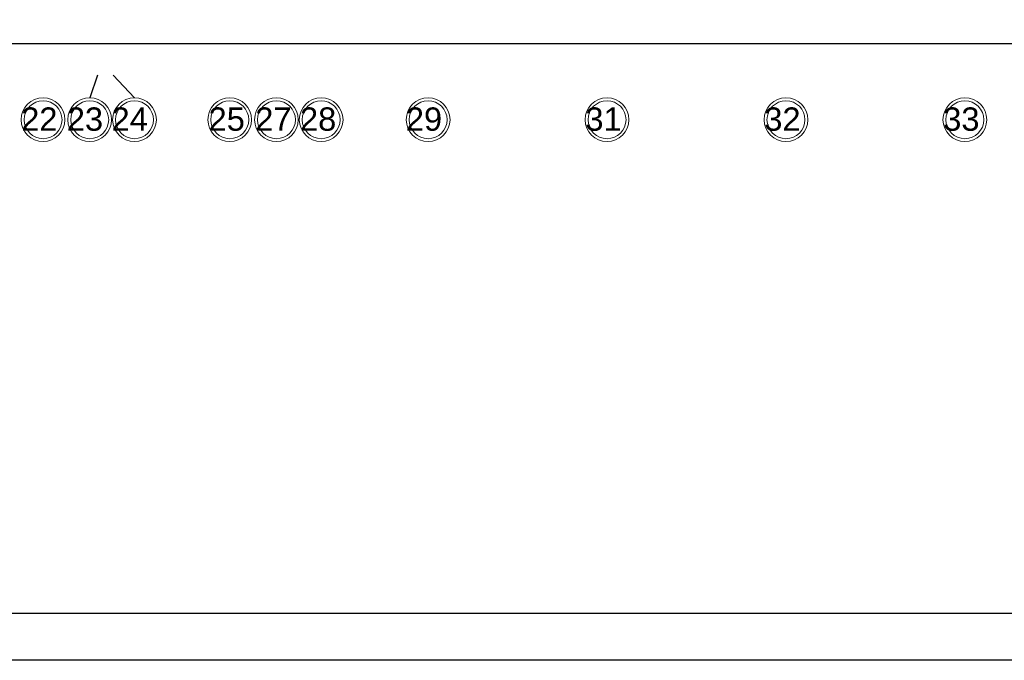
# Model space of a CAD drawing. Header units: millimetres. Extents: x 151654 to 877351, y 70322 to 154322.
# Tile 136 of 176: x 378650 to 403965, y 70322 to 86797. Entities that reach past the tile are written whole.
import ezdxf

# ---------------------------------------------------------------- set-up
doc = ezdxf.new("R2010")
doc.units = ezdxf.units.MM
doc.layers.add('os', color=253, linetype='Continuous')
doc.styles.get("Standard").update_dxf_attribs({"font": 'arial.ttf'})
doc.styles.add('ГОСТ 2.304', font='CS_Gost2304.shx')
doc.dimstyles.new('СПДС', dxfattribs={"dimscale": 100, "dimtxt": 2.5, "dimasz": 2.5, "dimexe": 2, "dimexo": 0.625, "dimgap": 1, "dimtad": 1, "dimdec": 0, "dimtxsty": 'ГОСТ 2.304', "dimblk": 'OBLIQUE', "dimblk1": 'OBLIQUE', "dimblk2": 'OBLIQUE', "dimcen": 2.5, "dimdle": 2, "dimadec": 0, "dimazin": 2, "dimtfac": 0.75, "dimtdec": 4, "dimtmove": 1, "dimatfit": 3, "dimfxl": 1, "dimtfill": 1, "dimtolj": 1, "dimarcsym": 1})

# ---------------------------------------------------------------- blocks, each defined once
blk = doc.blocks.new('_Oblique')
at = {"color": 0, "linetype": 'ByBlock', "lineweight": -2}
blk.add_line((-0.5, -0.5), (0.5, 0.5), dxfattribs=at)
blk = doc.blocks.new('*D1224')
at = {"color": 0, "lineweight": -2, "transparency": 16777216}
for p, q in [((347952, 86488), (347952, 85984)), ((407552, 86488), (407552, 85984)), ((347752, 86184), (407752, 86184))]:
    blk.add_line(p, q, dxfattribs=at)
at = {"color": 0, "lineweight": -2, "transparency": 16777216, "xscale": 250, "yscale": 250, "zscale": 250, "rotation": 180}
blk.add_blockref('_Oblique', (347952, 86184), dxfattribs=at)
at = {"color": 0, "lineweight": -2, "transparency": 16777216, "xscale": 250, "yscale": 250, "zscale": 250}
blk.add_blockref('_Oblique', (407552, 86184), dxfattribs=at)
at = {"color": 0, "transparency": 16777216, "insert": (377752, 86424), "char_height": 250, "attachment_point": 5, "style": 'ГОСТ 2.304', "bg_fill": 3, "box_fill_scale": 1.1, "bg_fill_color": 256, "bg_fill_true_color": 13158600, "bg_fill_transparency": 0}
blk.add_mtext('\\A1;59600', dxfattribs=at)

msp = doc.modelspace()

# ---------------------------------------------------------------- linework, layer by layer
at = {"color": 5, "lineweight": 30}
msp.add_lwpolyline([(323816.9, 70322.5), (323816.9, 154322.5), (442616.9, 154322.5), (442616.9, 70322.5)], close=True, dxfattribs=at)
msp.add_lwpolyline([(327816.9, 71522.5), (327816.9, 153122.5), (441416.9, 153122.5), (441416.9, 71522.5)], close=True)
at = {"layer": 'os', "color": 0}
for points in [[(380651.5, 85368.5), (380451.5, 84787)], [(381601.5, 84787), (381051.5, 85368.5)]]:
    msp.add_lwpolyline(points, dxfattribs=at)
at = {"layer": 'os', "color": 0, "lineweight": 0}
for centre, radius in [((379251.5, 84224.5), 562.5), ((379251.5, 84224.5), 487.5), ((380451.5, 84224.5), 562.5), ((380451.5, 84224.5), 487.5), ((381601.5, 84224.5), 562.5), ((381601.5, 84224.5), 487.5), ((384051.5, 84224.5), 562.5), ((384051.5, 84224.5), 487.5), ((385251.5, 84224.5), 562.5), ((385251.5, 84224.5), 487.5), ((386401.5, 84224.5), 562.5), ((386401.5, 84224.5), 487.5), ((389151.5, 84224.5), 562.5), ((389151.5, 84224.5), 487.5), ((393751.5, 84224.5), 562.5), ((393751.5, 84224.5), 487.5), ((398351.5, 84224.5), 562.5), ((398351.5, 84224.5), 487.5), ((402951.5, 84224.5), 562.5), ((402951.5, 84224.5), 487.5)]:
    msp.add_circle(centre, radius, dxfattribs=at)

# ---------------------------------------------------------------- texts
at = {"ltscale": 50}
for s, p in [('22', (378689, 83940.9)), ('23', (379861.9, 83940.9)), ('24', (381011.9, 83940.9)), ('25', (383507.5, 83940.9)), ('27', (384707.5, 83940.9)), ('28', (385857.5, 83940.9)), ('29', (388578.8, 83940.9)), ('31', (393194.3, 83940.9)), ('32', (397795.4, 83940.9)), ('33', (402395.4, 83940.9))]:
    msp.add_text(s, height=600, dxfattribs=at).set_placement(p)

# ---------------------------------------------------------------- next in the draw order: dimensions: what is measured, and where the dimension line sits
dim = msp.add_linear_dim(base=(407551.5, 86184), p1=(347951.5, 86551), p2=(407551.5, 86551), dimstyle='СПДС')
dim.commit()
dim.dimension.update_dxf_attribs({"geometry": '*D1224', "text_midpoint": (377751.5, 86423.5)})

doc.saveas('drawing.dxf')
